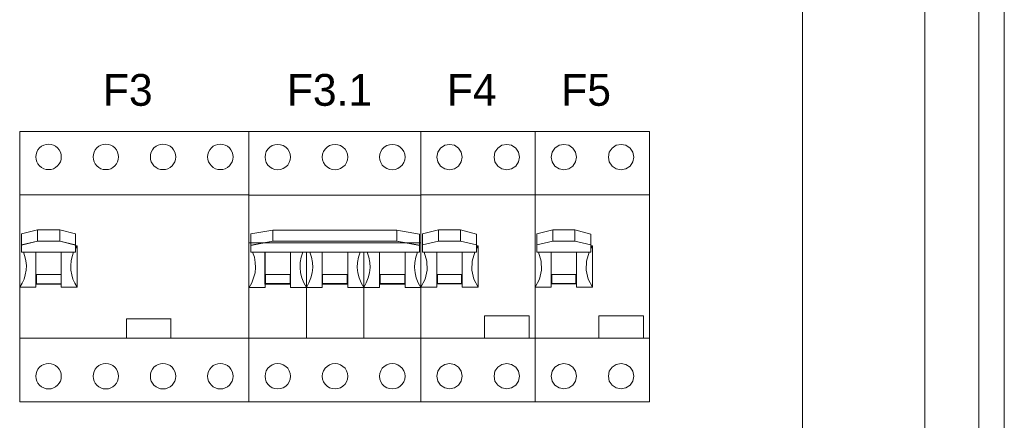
# Model space of a CAD drawing. Header units: millimetres. Extents: x 730 to 10409, y 1134 to 11940.
# Tile 11 of 49: x 2394 to 2642, y 6301 to 6402. Entities that reach past the tile are written whole.
import ezdxf

# ---------------------------------------------------------------- set-up
doc = ezdxf.new("R2010")
doc.units = ezdxf.units.MM
doc.layers.add('45', color=7, linetype='Continuous')
doc.layers.add('AKCESORIA', color=7, linetype='Continuous', lineweight=5)
doc.layers.add('kontur OBUDOWY', color=7, linetype='Continuous', lineweight=5)

msp = doc.modelspace()

# ---------------------------------------------------------------- linework, layer by layer
at = {"layer": '45', "color": 7, "lineweight": 15}
for p, q in [((2394.16, 6357.91), (2451.76, 6357.91)), ((2451.76, 6357.91), (2451.76, 6345.86)), ((2494.96, 6357.88), (2523.61, 6357.88)), ((2523.68, 6357.88), (2552.34, 6357.88))]:
    msp.add_line(p, q, dxfattribs=at)
for points in [[(2394.16, 6373.85), (2451.76, 6373.85), (2451.76, 6305.85), (2394.16, 6305.85), (2394.16, 6373.85)], [(2451.76, 6373.85), (2494.92, 6373.85), (2494.92, 6305.85), (2451.76, 6305.85), (2451.76, 6373.85)], [(2494.92, 6373.85), (2523.65, 6373.85), (2523.65, 6305.85), (2494.92, 6305.85), (2494.92, 6373.85)], [(2523.65, 6373.85), (2552.38, 6373.85), (2552.38, 6305.85), (2523.65, 6305.85), (2523.65, 6373.85)], [(2451.76, 6357.84), (2494.92, 6357.84), (2494.92, 6345.85), (2451.76, 6345.85), (2451.76, 6357.84)], [(2398.61, 6349.11), (2394.63, 6348.13), (2394.63, 6345.26), (2398.61, 6346.29), (2398.61, 6349.11)], [(2398.61, 6349.11), (2404.21, 6349.11), (2404.21, 6346.28), (2398.61, 6346.28), (2398.61, 6349.11)], [(2404.21, 6349.11), (2404.21, 6346.29), (2408.19, 6345.3), (2408.19, 6348.12), (2404.21, 6349.11)], [(2457.79, 6349.05), (2452.19, 6348.1), (2452.19, 6345.2), (2457.79, 6346.24), (2457.79, 6349.05)], [(2457.78, 6349.05), (2488.94, 6349.05), (2488.94, 6346.24), (2457.78, 6346.24), (2457.78, 6349.05)], [(2488.94, 6349.05), (2488.94, 6346.24), (2494.57, 6345.29), (2494.57, 6348.01), (2488.94, 6349.05)], [(2499.35, 6349.1), (2495.36, 6348.1), (2495.36, 6345.3), (2499.35, 6346.25), (2499.35, 6349.1)], [(2499.35, 6349.1), (2504.93, 6349.1), (2504.93, 6346.29), (2499.35, 6346.29), (2499.35, 6349.1)], [(2504.93, 6349.1), (2504.93, 6346.25), (2508.95, 6345.3), (2508.95, 6348.06), (2504.93, 6349.1)], [(2528.08, 6349.1), (2524.09, 6348.1), (2524.09, 6345.3), (2528.08, 6346.25), (2528.08, 6349.1)], [(2528.08, 6349.1), (2533.66, 6349.1), (2533.66, 6346.29), (2528.08, 6346.29), (2528.08, 6349.1)], [(2533.65, 6349.1), (2533.65, 6346.25), (2537.68, 6345.3), (2537.68, 6348.06), (2533.65, 6349.1)], [(2404.21, 6346.29), (2398.6, 6346.29), (2394.63, 6345.3), (2394.63, 6343.46), (2408.19, 6343.46), (2408.19, 6345.26), (2404.21, 6346.29)], [(2488.94, 6346.24), (2457.78, 6346.24), (2452.19, 6345.29), (2452.19, 6343.47), (2494.57, 6343.47), (2494.57, 6345.16), (2488.94, 6346.24)], [(2504.93, 6346.29), (2499.35, 6346.29), (2495.36, 6345.33), (2495.36, 6343.49), (2508.95, 6343.49), (2508.95, 6345.3), (2504.93, 6346.29)], [(2533.66, 6346.29), (2528.08, 6346.29), (2524.09, 6345.33), (2524.09, 6343.49), (2537.68, 6343.49), (2537.68, 6345.3), (2533.66, 6346.29)], [(2398.22, 6343.47), (2404.59, 6343.47), (2404.59, 6335.47), (2398.22, 6335.47), (2398.22, 6343.47)], [(2455.75, 6343.47), (2462.16, 6343.47), (2462.16, 6335.46), (2455.75, 6335.46), (2455.75, 6343.47)], [(2470.18, 6343.47), (2476.59, 6343.47), (2476.59, 6335.46), (2470.18, 6335.46), (2470.18, 6343.47)], [(2484.56, 6343.47), (2490.98, 6343.47), (2490.98, 6335.46), (2484.56, 6335.46), (2484.56, 6343.47)], [(2498.94, 6343.49), (2505.33, 6343.49), (2505.33, 6335.52), (2498.94, 6335.52), (2498.94, 6343.49)], [(2527.67, 6343.49), (2534.06, 6343.49), (2534.06, 6335.52), (2527.67, 6335.52), (2527.67, 6343.49)], [(2499.09, 6337.92), (2505.19, 6337.92), (2505.19, 6335.59), (2499.09, 6335.59), (2499.09, 6337.92)], [(2527.82, 6337.92), (2533.92, 6337.92), (2533.92, 6335.59), (2527.82, 6335.59), (2527.82, 6337.92)], [(2398.35, 6337.87), (2404.55, 6337.87), (2404.55, 6335.56), (2398.35, 6335.56), (2398.35, 6337.87)], [(2455.88, 6337.89), (2462.08, 6337.89), (2462.08, 6335.59), (2455.88, 6335.59), (2455.88, 6337.89)], [(2470.26, 6337.89), (2476.46, 6337.89), (2476.46, 6335.59), (2470.26, 6335.59), (2470.26, 6337.89)], [(2484.69, 6337.89), (2490.89, 6337.89), (2490.89, 6335.59), (2484.69, 6335.59), (2484.69, 6337.89)]]:
    msp.add_lwpolyline(points, close=True, dxfattribs=at)
for points in [[(2394.16, 6373.85), (2451.76, 6373.85), (2451.76, 6305.85), (2394.16, 6305.85), (2394.16, 6373.85)], [(2451.76, 6373.85), (2494.92, 6373.85), (2494.92, 6305.85), (2451.76, 6305.85), (2451.76, 6373.85)], [(2494.92, 6373.85), (2523.65, 6373.85), (2523.65, 6305.85), (2494.92, 6305.85), (2494.92, 6373.85)], [(2523.65, 6373.85), (2552.38, 6373.85), (2552.38, 6305.85), (2523.65, 6305.85), (2523.65, 6373.85)], [(2404.59, 6367.49), (2404.55, 6368.08), (2404.38, 6368.68), (2404.08, 6369.24), (2403.65, 6369.71), (2403.18, 6370.14), (2402.63, 6370.44), (2402.03, 6370.61), (2401.39, 6370.65), (2400.79, 6370.61), (2400.19, 6370.44), (2399.63, 6370.14), (2399.16, 6369.71), (2398.73, 6369.24), (2398.43, 6368.68), (2398.26, 6368.08), (2398.22, 6367.49), (2398.26, 6366.84), (2398.43, 6366.25), (2398.73, 6365.69), (2399.16, 6365.22), (2399.63, 6364.79), (2400.19, 6364.49), (2400.79, 6364.32), (2401.39, 6364.28), (2402.03, 6364.32), (2402.63, 6364.49), (2403.18, 6364.79), (2403.65, 6365.22), (2404.08, 6365.69), (2404.38, 6366.25), (2404.55, 6366.84), (2404.59, 6367.49)], [(2419, 6367.49), (2418.92, 6368.08), (2418.75, 6368.68), (2418.45, 6369.24), (2418.06, 6369.71), (2417.55, 6370.14), (2417.04, 6370.44), (2416.44, 6370.61), (2415.8, 6370.65), (2415.15, 6370.61), (2414.56, 6370.44), (2414, 6370.14), (2413.53, 6369.71), (2413.14, 6369.24), (2412.85, 6368.68), (2412.67, 6368.08), (2412.59, 6367.49), (2412.67, 6366.84), (2412.85, 6366.25), (2413.14, 6365.69), (2413.53, 6365.22), (2414, 6364.79), (2414.56, 6364.49), (2415.15, 6364.32), (2415.8, 6364.28), (2416.44, 6364.32), (2417.04, 6364.49), (2417.55, 6364.79), (2418.06, 6365.22), (2418.45, 6365.69), (2418.75, 6366.25), (2418.92, 6366.84), (2419, 6367.49)], [(2433.37, 6367.49), (2433.33, 6368.08), (2433.12, 6368.68), (2432.82, 6369.24), (2432.43, 6369.71), (2431.96, 6370.14), (2431.4, 6370.44), (2430.81, 6370.61), (2430.16, 6370.65), (2429.56, 6370.61), (2428.97, 6370.44), (2428.41, 6370.14), (2427.9, 6369.71), (2427.51, 6369.24), (2427.21, 6368.68), (2427.04, 6368.08), (2427, 6367.49), (2427.04, 6366.84), (2427.21, 6366.25), (2427.51, 6365.69), (2427.9, 6365.22), (2428.41, 6364.79), (2428.97, 6364.49), (2429.56, 6364.32), (2430.16, 6364.28), (2430.81, 6364.32), (2431.4, 6364.49), (2431.96, 6364.79), (2432.43, 6365.22), (2432.82, 6365.69), (2433.12, 6366.25), (2433.33, 6366.84), (2433.37, 6367.49)], [(2447.78, 6367.49), (2447.7, 6368.08), (2447.53, 6368.68), (2447.23, 6369.24), (2446.84, 6369.71), (2446.33, 6370.14), (2445.77, 6370.44), (2445.17, 6370.61), (2444.58, 6370.65), (2443.93, 6370.61), (2443.33, 6370.44), (2442.78, 6370.14), (2442.31, 6369.71), (2441.92, 6369.24), (2441.62, 6368.68), (2441.41, 6368.08), (2441.37, 6367.49), (2441.41, 6366.84), (2441.62, 6366.25), (2441.92, 6365.69), (2442.31, 6365.22), (2442.78, 6364.79), (2443.33, 6364.49), (2443.93, 6364.32), (2444.58, 6364.28), (2445.17, 6364.32), (2445.77, 6364.49), (2446.33, 6364.79), (2446.84, 6365.22), (2447.23, 6365.69), (2447.53, 6366.25), (2447.7, 6366.84), (2447.78, 6367.49)], [(2462.2, 6367.4), (2462.12, 6368.14), (2461.86, 6368.79), (2461.51, 6369.4), (2460.99, 6369.91), (2460.38, 6370.3), (2459.69, 6370.52), (2459, 6370.61), (2458.26, 6370.52), (2457.61, 6370.3), (2457, 6369.91), (2456.48, 6369.4), (2456.09, 6368.79), (2455.88, 6368.14), (2455.79, 6367.4), (2455.88, 6366.71), (2456.09, 6366.02), (2456.48, 6365.41), (2457, 6364.94), (2457.61, 6364.55), (2458.26, 6364.29), (2459, 6364.2), (2459.69, 6364.29), (2460.38, 6364.55), (2460.99, 6364.94), (2461.51, 6365.41), (2461.86, 6366.02), (2462.12, 6366.71), (2462.2, 6367.4)], [(2476.59, 6367.4), (2476.5, 6368.14), (2476.24, 6368.79), (2475.9, 6369.4), (2475.38, 6369.91), (2474.77, 6370.3), (2474.08, 6370.52), (2473.38, 6370.61), (2472.65, 6370.52), (2472, 6370.3), (2471.39, 6369.91), (2470.87, 6369.4), (2470.48, 6368.79), (2470.26, 6368.14), (2470.18, 6367.4), (2470.26, 6366.71), (2470.48, 6366.02), (2470.87, 6365.41), (2471.39, 6364.94), (2472, 6364.55), (2472.65, 6364.29), (2473.38, 6364.2), (2474.08, 6364.29), (2474.77, 6364.55), (2475.38, 6364.94), (2475.9, 6365.41), (2476.24, 6366.02), (2476.5, 6366.71), (2476.59, 6367.4)], [(2490.98, 6367.4), (2490.89, 6368.14), (2490.67, 6368.79), (2490.28, 6369.4), (2489.76, 6369.91), (2489.16, 6370.3), (2488.46, 6370.52), (2487.77, 6370.61), (2487.07, 6370.52), (2486.38, 6370.3), (2485.77, 6369.91), (2485.25, 6369.4), (2484.86, 6368.79), (2484.65, 6368.14), (2484.56, 6367.4), (2484.65, 6366.71), (2484.86, 6366.02), (2485.25, 6365.41), (2485.77, 6364.94), (2486.38, 6364.55), (2487.07, 6364.29), (2487.77, 6364.2), (2488.46, 6364.29), (2489.16, 6364.55), (2489.76, 6364.94), (2490.28, 6365.41), (2490.67, 6366.02), (2490.89, 6366.71), (2490.98, 6367.4)], [(2505.33, 6367.42), (2505.11, 6368.64), (2504.41, 6369.67), (2503.38, 6370.37), (2502.16, 6370.59), (2500.94, 6370.37), (2499.87, 6369.67), (2499.2, 6368.64), (2498.94, 6367.42), (2499.2, 6366.2), (2499.87, 6365.13), (2500.94, 6364.47), (2502.16, 6364.21), (2503.38, 6364.47), (2504.41, 6365.13), (2505.11, 6366.2), (2505.33, 6367.42)], [(2519.73, 6367.42), (2519.48, 6368.64), (2518.77, 6369.67), (2517.74, 6370.37), (2516.52, 6370.59), (2515.3, 6370.37), (2514.27, 6369.67), (2513.57, 6368.64), (2513.35, 6367.42), (2513.57, 6366.2), (2514.27, 6365.13), (2515.3, 6364.47), (2516.52, 6364.21), (2517.74, 6364.47), (2518.77, 6365.13), (2519.48, 6366.2), (2519.73, 6367.42)], [(2534.06, 6367.42), (2533.84, 6368.64), (2533.14, 6369.67), (2532.1, 6370.37), (2530.89, 6370.59), (2529.67, 6370.37), (2528.59, 6369.67), (2527.93, 6368.64), (2527.67, 6367.42), (2527.93, 6366.2), (2528.59, 6365.13), (2529.67, 6364.47), (2530.89, 6364.21), (2532.1, 6364.47), (2533.14, 6365.13), (2533.84, 6366.2), (2534.06, 6367.42)], [(2548.46, 6367.42), (2548.2, 6368.64), (2547.5, 6369.67), (2546.47, 6370.37), (2545.25, 6370.59), (2544.03, 6370.37), (2543, 6369.67), (2542.29, 6368.64), (2542.07, 6367.42), (2542.29, 6366.2), (2543, 6365.13), (2544.03, 6364.47), (2545.25, 6364.21), (2546.47, 6364.47), (2547.5, 6365.13), (2548.2, 6366.2), (2548.46, 6367.42)], [(2451.76, 6357.84), (2494.92, 6357.84), (2494.92, 6345.85), (2451.76, 6345.85), (2451.76, 6357.84)], [(2398.61, 6349.11), (2394.63, 6348.13), (2394.63, 6345.26), (2398.61, 6346.29), (2398.61, 6349.11)], [(2398.61, 6349.11), (2404.21, 6349.11), (2404.21, 6346.28), (2398.61, 6346.28), (2398.61, 6349.11)], [(2404.21, 6349.11), (2404.21, 6346.29), (2408.19, 6345.3), (2408.19, 6348.12), (2404.21, 6349.11)], [(2457.79, 6349.05), (2452.19, 6348.1), (2452.19, 6345.2), (2457.79, 6346.24), (2457.79, 6349.05)], [(2457.78, 6349.05), (2488.94, 6349.05), (2488.94, 6346.24), (2457.78, 6346.24), (2457.78, 6349.05)], [(2488.94, 6349.05), (2488.94, 6346.24), (2494.57, 6345.29), (2494.57, 6348.01), (2488.94, 6349.05)], [(2499.35, 6349.1), (2495.36, 6348.1), (2495.36, 6345.3), (2499.35, 6346.25), (2499.35, 6349.1)], [(2499.35, 6349.1), (2504.93, 6349.1), (2504.93, 6346.29), (2499.35, 6346.29), (2499.35, 6349.1)], [(2504.93, 6349.1), (2504.93, 6346.25), (2508.95, 6345.3), (2508.95, 6348.06), (2504.93, 6349.1)], [(2528.08, 6349.1), (2524.09, 6348.1), (2524.09, 6345.3), (2528.08, 6346.25), (2528.08, 6349.1)], [(2528.08, 6349.1), (2533.66, 6349.1), (2533.66, 6346.29), (2528.08, 6346.29), (2528.08, 6349.1)], [(2533.65, 6349.1), (2533.65, 6346.25), (2537.68, 6345.3), (2537.68, 6348.06), (2533.65, 6349.1)], [(2404.21, 6346.29), (2398.6, 6346.29), (2394.63, 6345.3), (2394.63, 6343.46), (2408.19, 6343.46), (2408.19, 6345.26), (2404.21, 6346.29)], [(2488.94, 6346.24), (2457.78, 6346.24), (2452.19, 6345.29), (2452.19, 6343.47), (2494.57, 6343.47), (2494.57, 6345.16), (2488.94, 6346.24)], [(2504.93, 6346.29), (2499.35, 6346.29), (2495.36, 6345.33), (2495.36, 6343.49), (2508.95, 6343.49), (2508.95, 6345.3), (2504.93, 6346.29)], [(2533.66, 6346.29), (2528.08, 6346.29), (2524.09, 6345.33), (2524.09, 6343.49), (2537.68, 6343.49), (2537.68, 6345.3), (2533.66, 6346.29)], [(2394.2, 6334.7), (2394.8, 6335.68), (2395.27, 6336.71), (2395.57, 6337.82), (2395.79, 6338.98), (2395.83, 6340.13), (2395.7, 6341.29), (2395.44, 6342.4), (2395.1, 6343.47)], [(2398.22, 6343.47), (2404.59, 6343.47), (2404.59, 6335.47), (2398.22, 6335.47), (2398.22, 6343.47)], [(2398.22, 6343.47), (2398.22, 6335.47)], [(2398.22, 6343.47), (2398.22, 6334.7)], [(2404.59, 6335.47), (2404.59, 6343.47)], [(2404.59, 6334.7), (2404.59, 6343.47)], [(2407.71, 6343.47), (2407.33, 6342.4), (2407.11, 6341.29), (2406.99, 6340.13), (2407.03, 6338.98), (2407.24, 6337.82), (2407.54, 6336.71), (2408.01, 6335.68), (2408.61, 6334.7)], [(2408.61, 6345.09), (2408.18, 6345.09)], [(2408.61, 6345.09), (2408.18, 6344.45)], [(2408.61, 6345.09), (2408.61, 6334.7)], [(2451.8, 6334.64), (2452.46, 6335.8), (2452.93, 6337.02), (2453.28, 6338.27), (2453.37, 6339.62), (2453.32, 6340.91), (2453.11, 6342.21), (2452.67, 6343.47)], [(2455.75, 6343.47), (2462.16, 6343.47), (2462.16, 6335.46), (2455.75, 6335.46), (2455.75, 6343.47)], [(2455.79, 6343.47), (2455.79, 6334.64)], [(2462.2, 6334.64), (2462.2, 6343.47)], [(2465.32, 6343.47), (2464.89, 6342.21), (2464.63, 6340.91), (2464.59, 6339.62), (2464.72, 6338.27), (2465.02, 6337.02), (2465.54, 6335.8), (2466.19, 6334.64)], [(2466.19, 6334.64), (2466.84, 6335.8), (2467.32, 6337.02), (2467.67, 6338.27), (2467.8, 6339.62), (2467.71, 6340.91), (2467.49, 6342.21), (2467.06, 6343.47)], [(2466.19, 6343.47), (2466.19, 6321.87)], [(2470.18, 6343.47), (2476.59, 6343.47), (2476.59, 6335.46), (2470.18, 6335.46), (2470.18, 6343.47)], [(2470.18, 6343.47), (2470.18, 6334.64)], [(2476.59, 6334.64), (2476.59, 6343.47)], [(2479.71, 6343.47), (2479.28, 6342.21), (2479.02, 6340.91), (2478.97, 6339.62), (2479.1, 6338.27), (2479.41, 6337.02), (2479.93, 6335.8), (2480.58, 6334.64)], [(2480.58, 6343.47), (2480.58, 6321.87)], [(2480.58, 6334.64), (2481.23, 6335.8), (2481.75, 6337.02), (2482.05, 6338.27), (2482.18, 6339.62), (2482.09, 6340.91), (2481.88, 6342.21), (2481.44, 6343.47)], [(2484.56, 6343.47), (2490.98, 6343.47), (2490.98, 6335.46), (2484.56, 6335.46), (2484.56, 6343.47)], [(2484.56, 6343.47), (2484.56, 6334.64)], [(2490.97, 6334.64), (2490.97, 6343.47)], [(2494.1, 6343.47), (2493.66, 6342.21), (2493.44, 6340.91), (2493.36, 6339.62), (2493.49, 6338.27), (2493.79, 6337.02), (2494.31, 6335.8), (2494.96, 6334.64)], [(2494.96, 6334.71), (2495.99, 6336.74), (2496.51, 6338.99), (2496.44, 6341.27), (2495.81, 6343.49)], [(2498.94, 6343.49), (2505.33, 6343.49), (2505.33, 6335.52), (2498.94, 6335.52), (2498.94, 6343.49)], [(2498.94, 6343.49), (2498.94, 6334.71)], [(2498.94, 6343.49), (2498.94, 6335.48)], [(2505.33, 6334.71), (2505.33, 6343.49)], [(2505.33, 6335.48), (2505.33, 6343.49)], [(2508.47, 6343.49), (2507.84, 6341.27), (2507.77, 6338.99), (2508.29, 6336.74), (2509.32, 6334.71)], [(2509.32, 6345.07), (2508.95, 6344.45)], [(2509.32, 6345.07), (2508.95, 6345.07)], [(2509.32, 6345.07), (2509.32, 6334.71)], [(2523.68, 6334.71), (2524.72, 6336.74), (2525.24, 6338.99), (2525.16, 6341.27), (2524.53, 6343.49)], [(2527.67, 6343.49), (2534.06, 6343.49), (2534.06, 6335.52), (2527.67, 6335.52), (2527.67, 6343.49)], [(2527.67, 6343.49), (2527.67, 6334.71)], [(2527.67, 6343.49), (2527.67, 6335.48)], [(2534.06, 6334.71), (2534.06, 6343.49)], [(2534.06, 6335.48), (2534.06, 6343.49)], [(2537.2, 6343.49), (2536.57, 6341.27), (2536.5, 6338.99), (2537.01, 6336.74), (2538.05, 6334.71)], [(2538.05, 6345.07), (2537.68, 6344.45)], [(2538.05, 6345.07), (2537.68, 6345.07)], [(2538.05, 6345.07), (2538.05, 6334.71)], [(2499.09, 6337.92), (2505.19, 6337.92), (2505.19, 6335.59), (2499.09, 6335.59), (2499.09, 6337.92)], [(2527.82, 6337.92), (2533.92, 6337.92), (2533.92, 6335.59), (2527.82, 6335.59), (2527.82, 6337.92)], [(2398.35, 6337.87), (2404.55, 6337.87), (2404.55, 6335.56), (2398.35, 6335.56), (2398.35, 6337.87)], [(2455.88, 6337.89), (2462.08, 6337.89), (2462.08, 6335.59), (2455.88, 6335.59), (2455.88, 6337.89)], [(2470.26, 6337.89), (2476.46, 6337.89), (2476.46, 6335.59), (2470.26, 6335.59), (2470.26, 6337.89)], [(2484.69, 6337.89), (2490.89, 6337.89), (2490.89, 6335.59), (2484.69, 6335.59), (2484.69, 6337.89)], [(2394.2, 6334.7), (2398.22, 6334.7)], [(2404.59, 6334.7), (2408.61, 6334.7)], [(2451.8, 6334.64), (2455.79, 6334.64)], [(2462.2, 6334.64), (2470.18, 6334.64)], [(2476.59, 6334.64), (2484.56, 6334.64)], [(2490.97, 6334.64), (2494.96, 6334.64)], [(2494.96, 6334.71), (2498.95, 6334.71)], [(2505.33, 6334.71), (2509.32, 6334.71)], [(2523.68, 6334.71), (2527.67, 6334.71)], [(2534.06, 6334.71), (2538.05, 6334.71)], [(2420.97, 6326.71), (2420.97, 6321.88)], [(2432.18, 6326.71), (2420.97, 6326.71)], [(2432.17, 6326.71), (2432.17, 6321.88)], [(2510.94, 6327.51), (2522.14, 6327.51)], [(2510.94, 6321.9), (2510.94, 6327.51)], [(2522.13, 6327.51), (2522.13, 6321.9)], [(2539.67, 6327.51), (2550.86, 6327.51)], [(2539.67, 6321.9), (2539.67, 6327.51)], [(2550.86, 6327.51), (2550.86, 6321.9)], [(2451.76, 6321.88), (2394.2, 6321.88)], [(2494.96, 6321.87), (2451.8, 6321.87)], [(2523.72, 6321.9), (2494.96, 6321.9)], [(2552.45, 6321.9), (2523.68, 6321.9)], [(2404.59, 6312.31), (2404.55, 6312.91), (2404.38, 6313.5), (2404.08, 6314.06), (2403.65, 6314.57), (2403.18, 6314.96), (2402.63, 6315.26), (2402.03, 6315.43), (2401.39, 6315.51), (2400.79, 6315.43), (2400.19, 6315.26), (2399.63, 6314.96), (2399.16, 6314.57), (2398.73, 6314.06), (2398.43, 6313.5), (2398.26, 6312.91), (2398.22, 6312.31), (2398.26, 6311.67), (2398.43, 6311.07), (2398.73, 6310.51), (2399.16, 6310.04), (2399.63, 6309.66), (2400.19, 6309.36), (2400.79, 6309.14), (2401.39, 6309.1), (2402.03, 6309.14), (2402.63, 6309.36), (2403.18, 6309.66), (2403.65, 6310.04), (2404.08, 6310.51), (2404.38, 6311.07), (2404.55, 6311.67), (2404.59, 6312.31)], [(2419, 6312.31), (2418.92, 6312.91), (2418.75, 6313.5), (2418.45, 6314.06), (2418.06, 6314.57), (2417.55, 6314.96), (2417.04, 6315.26), (2416.44, 6315.43), (2415.8, 6315.51), (2415.15, 6315.43), (2414.56, 6315.26), (2414, 6314.96), (2413.53, 6314.57), (2413.14, 6314.06), (2412.85, 6313.5), (2412.67, 6312.91), (2412.59, 6312.31), (2412.67, 6311.67), (2412.85, 6311.07), (2413.14, 6310.51), (2413.53, 6310.04), (2414, 6309.66), (2414.56, 6309.36), (2415.15, 6309.14), (2415.8, 6309.1), (2416.44, 6309.14), (2417.04, 6309.36), (2417.55, 6309.66), (2418.06, 6310.04), (2418.45, 6310.51), (2418.75, 6311.07), (2418.92, 6311.67), (2419, 6312.31)], [(2433.37, 6312.31), (2433.33, 6312.91), (2433.12, 6313.5), (2432.82, 6314.06), (2432.43, 6314.57), (2431.96, 6314.96), (2431.4, 6315.26), (2430.81, 6315.43), (2430.16, 6315.51), (2429.56, 6315.43), (2428.97, 6315.26), (2428.41, 6314.96), (2427.9, 6314.57), (2427.51, 6314.06), (2427.21, 6313.5), (2427.04, 6312.91), (2427, 6312.31), (2427.04, 6311.67), (2427.21, 6311.07), (2427.51, 6310.51), (2427.9, 6310.04), (2428.41, 6309.66), (2428.97, 6309.36), (2429.56, 6309.14), (2430.16, 6309.1), (2430.81, 6309.14), (2431.4, 6309.36), (2431.96, 6309.66), (2432.43, 6310.04), (2432.82, 6310.51), (2433.12, 6311.07), (2433.33, 6311.67), (2433.37, 6312.31)], [(2447.78, 6312.31), (2447.7, 6312.91), (2447.53, 6313.5), (2447.23, 6314.06), (2446.84, 6314.57), (2446.33, 6314.96), (2445.77, 6315.26), (2445.17, 6315.43), (2444.58, 6315.51), (2443.93, 6315.43), (2443.33, 6315.26), (2442.78, 6314.96), (2442.31, 6314.57), (2441.92, 6314.06), (2441.62, 6313.5), (2441.41, 6312.91), (2441.37, 6312.31), (2441.41, 6311.67), (2441.62, 6311.07), (2441.92, 6310.51), (2442.31, 6310.04), (2442.78, 6309.66), (2443.33, 6309.36), (2443.93, 6309.14), (2444.58, 6309.1), (2445.17, 6309.14), (2445.77, 6309.36), (2446.33, 6309.66), (2446.84, 6310.04), (2447.23, 6310.51), (2447.53, 6311.07), (2447.7, 6311.67), (2447.78, 6312.31)], [(2462.2, 6312.3), (2462.12, 6313), (2461.86, 6313.69), (2461.51, 6314.29), (2460.99, 6314.77), (2460.38, 6315.16), (2459.69, 6315.42), (2459, 6315.46), (2458.26, 6315.42), (2457.61, 6315.16), (2457, 6314.77), (2456.48, 6314.29), (2456.09, 6313.69), (2455.88, 6313), (2455.79, 6312.3), (2455.88, 6311.57), (2456.09, 6310.92), (2456.48, 6310.31), (2457, 6309.79), (2457.61, 6309.4), (2458.26, 6309.19), (2459, 6309.1), (2459.69, 6309.19), (2460.38, 6309.4), (2460.99, 6309.79), (2461.51, 6310.31), (2461.86, 6310.92), (2462.12, 6311.57), (2462.2, 6312.3)], [(2476.59, 6312.3), (2476.5, 6313), (2476.24, 6313.69), (2475.9, 6314.29), (2475.38, 6314.77), (2474.77, 6315.16), (2474.08, 6315.42), (2473.38, 6315.46), (2472.65, 6315.42), (2472, 6315.16), (2471.39, 6314.77), (2470.87, 6314.29), (2470.48, 6313.69), (2470.26, 6313), (2470.18, 6312.3), (2470.26, 6311.57), (2470.48, 6310.92), (2470.87, 6310.31), (2471.39, 6309.79), (2472, 6309.4), (2472.65, 6309.19), (2473.38, 6309.1), (2474.08, 6309.19), (2474.77, 6309.4), (2475.38, 6309.79), (2475.9, 6310.31), (2476.24, 6310.92), (2476.5, 6311.57), (2476.59, 6312.3)], [(2490.98, 6312.3), (2490.89, 6313), (2490.67, 6313.69), (2490.28, 6314.29), (2489.76, 6314.77), (2489.16, 6315.16), (2488.46, 6315.42), (2487.77, 6315.46), (2487.07, 6315.42), (2486.38, 6315.16), (2485.77, 6314.77), (2485.25, 6314.29), (2484.86, 6313.69), (2484.65, 6313), (2484.56, 6312.3), (2484.65, 6311.57), (2484.86, 6310.92), (2485.25, 6310.31), (2485.77, 6309.79), (2486.38, 6309.4), (2487.07, 6309.19), (2487.77, 6309.1), (2488.46, 6309.19), (2489.16, 6309.4), (2489.76, 6309.79), (2490.28, 6310.31), (2490.67, 6310.92), (2490.89, 6311.57), (2490.98, 6312.3)], [(2505.33, 6312.31), (2505.11, 6313.53), (2504.41, 6314.6), (2503.38, 6315.26), (2502.16, 6315.52), (2500.94, 6315.26), (2499.87, 6314.6), (2499.2, 6313.53), (2498.94, 6312.31), (2499.2, 6311.09), (2499.87, 6310.06), (2500.94, 6309.36), (2502.16, 6309.14), (2503.38, 6309.36), (2504.41, 6310.06), (2505.11, 6311.09), (2505.33, 6312.31)], [(2519.73, 6312.31), (2519.48, 6313.53), (2518.77, 6314.6), (2517.74, 6315.26), (2516.52, 6315.52), (2515.3, 6315.26), (2514.27, 6314.6), (2513.57, 6313.53), (2513.35, 6312.31), (2513.57, 6311.09), (2514.27, 6310.06), (2515.3, 6309.36), (2516.52, 6309.14), (2517.74, 6309.36), (2518.77, 6310.06), (2519.48, 6311.09), (2519.73, 6312.31)], [(2534.06, 6312.31), (2533.84, 6313.53), (2533.14, 6314.6), (2532.1, 6315.26), (2530.89, 6315.52), (2529.67, 6315.26), (2528.59, 6314.6), (2527.93, 6313.53), (2527.67, 6312.31), (2527.93, 6311.09), (2528.59, 6310.06), (2529.67, 6309.36), (2530.89, 6309.14), (2532.1, 6309.36), (2533.14, 6310.06), (2533.84, 6311.09), (2534.06, 6312.31)], [(2548.46, 6312.31), (2548.2, 6313.53), (2547.5, 6314.6), (2546.47, 6315.26), (2545.25, 6315.52), (2544.03, 6315.26), (2543, 6314.6), (2542.29, 6313.53), (2542.07, 6312.31), (2542.29, 6311.09), (2543, 6310.06), (2544.03, 6309.36), (2545.25, 6309.14), (2546.47, 6309.36), (2547.5, 6310.06), (2548.2, 6311.09), (2548.46, 6312.31)]]:
    msp.add_lwpolyline(points, dxfattribs=at)
at = {"layer": 'AKCESORIA'}
msp.add_line((2590.81, 6524.24), (2590.81, 6213.31), dxfattribs=at)
at = {"layer": 'kontur OBUDOWY', "color": 0}
msp.add_line((2641.54, 6562.81), (2641.54, 6092.24), dxfattribs=at)
at = {"layer": 'kontur OBUDOWY', "color": 7}
for p, q in [((2635.13, 6386.24), (2635.13, 6550.25)), ((2621.53, 6128.87), (2621.53, 6525.06)), ((2635.13, 6244.02), (2635.13, 6386.24))]:
    msp.add_line(p, q, dxfattribs=at)

# ---------------------------------------------------------------- texts
at = {"lineweight": 15}
for s, p in [('F3', (2415.07, 6380.31)), ('F3.1', (2461.29, 6380.31)), ('F4', (2501.5, 6380.31)), ('F5', (2530.23, 6380.31))]:
    msp.add_text(s, height=8, dxfattribs=at).set_placement(p)

doc.saveas('drawing.dxf')
